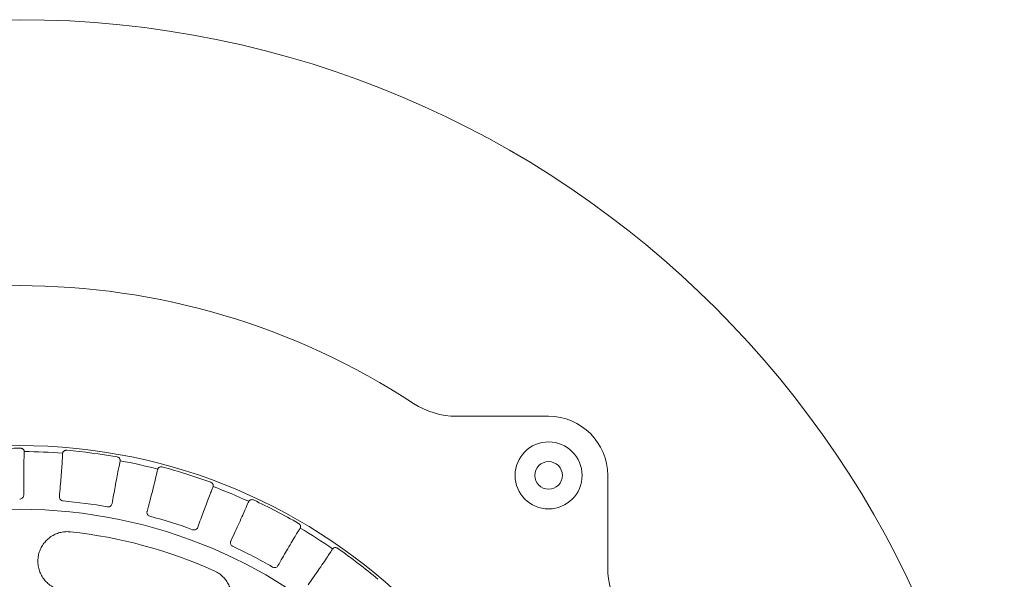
# Model space of a CAD drawing. Header units: centimetres. Extents: x -9388 to 91680, y -1419244 to 50347.
# Tile 181 of 183: x 54745 to 54995, y -681839 to -681697. Entities that reach past the tile are written whole.
import ezdxf

# ---------------------------------------------------------------- set-up
doc = ezdxf.new("R2010")
doc.units = ezdxf.units.CM
doc.layers.add('Q_kd_wpusty', color=7, linetype='Continuous', lineweight=15, true_color=0x009901)

# ---------------------------------------------------------------- blocks, each defined once
blk = doc.blocks.new('A$C674D9795')
at = {"layer": 'Q_kd_wpusty', "linetype": 'Continuous'}
for p, q in [((11.103, 14.935), (13.435, 14.935)), ((11.103, 14.935), (13.435, 14.935)), ((14.935, 13.435), (14.935, 11.103)), ((14.935, 13.435), (14.935, 11.103))]:
    blk.add_line(p, q, dxfattribs=at)
for centre, radius in [((0, 0), 25), ((0, 0), 25), ((13.435, 13.435), 0.85), ((13.435, 13.435), 0.85), ((0, 0), 14.191), ((0, 0), 14.191), ((13.435, 13.435), 0.35), ((13.435, 13.435), 0.35), ((0, 0), 12.574), ((0, 0), 12.574)]:
    blk.add_circle(centre, radius, dxfattribs=at)
for centre, radius, start, end in [((0, 0), 18.25, 56.7512, 123.2488), ((0, 0), 18.25, 56.7512, 123.2488), ((11.103, 16.935), 2, 236.7516, 270), ((11.103, 16.935), 2, 236.7516, 270), ((13.435, 13.435), 1.5, 0, 90), ((13.435, 13.435), 1.5, 0, 90), ((0, 0), 14.124, 89.8629, 95.1018), ((0, 0), 14.124, 89.8629, 95.1018), ((0, 0), 14.042, 85.494, 89.4707), ((0, 0), 14.042, 85.494, 89.4707), ((0, 0), 14.042, 85.4941, 89.4706), ((0, 0), 14.042, 85.4941, 89.4706), ((0, 0), 14.124, 79.8629, 85.1018), ((0, 0), 14.124, 79.8629, 85.1018), ((0, 0), 14.042, 75.494, 79.4707), ((0, 0), 14.042, 75.494, 79.4707), ((0, 0), 14.042, 75.4941, 79.4706), ((0, 0), 14.042, 75.4941, 79.4706), ((0, 0), 14.124, 69.8629, 75.1018), ((0, 0), 14.124, 69.8629, 75.1018), ((0, 0), 14.042, 65.4941, 69.4706), ((0, 0), 14.042, 65.494, 69.4707), ((0, 0), 14.042, 65.4941, 69.4706), ((0, 0), 14.042, 65.494, 69.4707), ((0, 0), 12.835, 79.9408, 85.0239), ((0, 0), 12.835, 79.9408, 85.0239), ((0, 0), 14.124, 59.8629, 65.1018), ((0, 0), 14.124, 59.8629, 65.1018), ((0, 0), 12.835, 69.9408, 75.0239), ((0, 0), 12.835, 69.9408, 75.0239), ((0, 0), 12.074, 65.7909, 83.7909), ((0, 0), 12.074, 65.7909, 83.7909), ((0, 0), 14.042, 55.4941, 59.4706), ((0, 0), 14.042, 55.494, 59.4707), ((0, 0), 14.042, 55.4941, 59.4706), ((0, 0), 14.042, 55.494, 59.4707), ((0, 0), 12.835, 59.9408, 65.0239), ((0, 0), 12.835, 59.9408, 65.0239), ((0, 0), 14.124, 49.8629, 55.1018), ((0, 0), 14.124, 49.8629, 55.1018), ((16.935, 11.103), 2, 180, 213.2488), ((16.935, 11.103), 2, 180, 213.2488)]:
    blk.add_arc(centre, radius, start, end, dxfattribs=at)
for points, knots in [([(0.034, 14.124), (0.044, 14.123), (0.063, 14.122), (0.089, 14.109), (0.109, 14.091), (0.121, 14.071), (0.128, 14.054), (0.13, 14.045), (0.13, 14.042), (0.13, 14.042)], [0, 0, 0, 0, 0.149282, 0.298681, 0.445257, 0.59208, 0.755033, 0.95273, 1, 1, 1, 1]), ([(0.034, 14.124), (0.044, 14.123), (0.063, 14.122), (0.089, 14.109), (0.109, 14.091), (0.121, 14.071), (0.128, 14.054), (0.13, 14.045), (0.13, 14.042), (0.13, 14.042)], [0, 0, 0, 0, 0.149282, 0.298681, 0.445257, 0.59208, 0.755033, 0.95273, 1, 1, 1, 1]), ([(0.114, 12.935), (0.114, 13.012), (0.114, 13.167), (0.115, 13.394), (0.118, 13.614), (0.121, 13.801), (0.125, 13.943), (0.128, 13.995), (0.129, 14.021)], [0, 0, 0, 0, 0.141894, 0.286274, 0.467028, 0.653025, 0.824295, 1, 1, 1, 1]), ([(0.114, 12.935), (0.114, 13.012), (0.114, 13.167), (0.115, 13.394), (0.118, 13.614), (0.121, 13.801), (0.125, 13.943), (0.128, 13.995), (0.129, 14.021)], [0, 0, 0, 0, 0.141894, 0.286274, 0.467028, 0.653025, 0.824295, 1, 1, 1, 1]), ([(0.13, 14.042), (0.13, 14.041), (0.13, 14.041), (0.13, 14.041), (0.13, 14.041), (0.13, 14.042), (0.13, 14.042)], [0, 0, 0, 0, 1, 1, 1, 1.000004, 1.000004, 1.000004, 1.000004]), ([(0.13, 14.042), (0.13, 14.041), (0.13, 14.041), (0.13, 14.041), (0.13, 14.041), (0.13, 14.042), (0.13, 14.042)], [0, 0, 0, 0, 1, 1, 1, 1.000004, 1.000004, 1.000004, 1.000004]), ([(1.103, 13.999), (1.104, 14.003), (1.105, 14.01), (1.116, 14.032), (1.134, 14.051), (1.158, 14.066), (1.184, 14.073), (1.2, 14.073), (1.206, 14.073)], [0, 0, 0, 0, 0.258469, 0.444789, 0.600485, 0.756655, 0.902489, 1, 1, 1, 1]), ([(1.103, 13.999), (1.104, 14.003), (1.105, 14.01), (1.116, 14.032), (1.134, 14.051), (1.158, 14.066), (1.184, 14.073), (1.2, 14.073), (1.206, 14.073)], [0, 0, 0, 0, 0.258469, 0.444789, 0.600485, 0.756655, 0.902489, 1, 1, 1, 1]), ([(1.103, 13.998), (1.103, 13.998), (1.103, 13.999), (1.103, 13.999), (1.103, 13.999), (1.103, 13.998), (1.103, 13.998)], [0, 0, 0, 0, 1, 1, 1, 1.000004, 1.000004, 1.000004, 1.000004]), ([(1.103, 13.998), (1.103, 13.998), (1.103, 13.999), (1.103, 13.999), (1.103, 13.999), (1.103, 13.998), (1.103, 13.998)], [0, 0, 0, 0, 1, 1, 1, 1.000004, 1.000004, 1.000004, 1.000004]), ([(1.102, 13.978), (1.101, 13.957), (1.1, 13.913), (1.093, 13.793), (1.082, 13.625), (1.065, 13.407), (1.045, 13.163), (1.029, 12.985), (1.022, 12.895)], [0, 0, 0, 0, 0.149732, 0.302395, 0.483165, 0.669178, 0.832667, 1, 1, 1, 1]), ([(1.102, 13.978), (1.101, 13.957), (1.1, 13.913), (1.093, 13.793), (1.082, 13.625), (1.065, 13.407), (1.045, 13.163), (1.029, 12.985), (1.022, 12.895)], [0, 0, 0, 0, 0.149732, 0.302395, 0.483165, 0.669178, 0.832667, 1, 1, 1, 1]), ([(2.359, 12.719), (2.372, 12.793), (2.398, 12.944), (2.439, 13.166), (2.479, 13.383), (2.515, 13.568), (2.544, 13.709), (2.556, 13.76), (2.562, 13.786)], [0, 0, 0, 0, 0.140134, 0.282661, 0.463416, 0.649414, 0.822419, 1, 1, 1, 1]), ([(2.359, 12.719), (2.372, 12.793), (2.398, 12.944), (2.439, 13.166), (2.479, 13.383), (2.515, 13.568), (2.544, 13.709), (2.556, 13.76), (2.562, 13.786)], [0, 0, 0, 0, 0.140134, 0.282661, 0.463416, 0.649414, 0.822419, 1, 1, 1, 1]), ([(2.486, 13.904), (2.495, 13.901), (2.515, 13.896), (2.538, 13.879), (2.554, 13.858), (2.563, 13.836), (2.566, 13.818), (2.566, 13.809), (2.566, 13.806), (2.566, 13.806)], [0, 0, 0, 0, 0.149282, 0.298683, 0.445258, 0.592082, 0.755032, 0.95273, 1, 1, 1, 1]), ([(2.486, 13.904), (2.495, 13.901), (2.515, 13.896), (2.538, 13.879), (2.554, 13.858), (2.563, 13.836), (2.566, 13.818), (2.566, 13.809), (2.566, 13.806), (2.566, 13.806)], [0, 0, 0, 0, 0.149282, 0.298683, 0.445258, 0.592082, 0.755032, 0.95273, 1, 1, 1, 1]), ([(2.566, 13.806), (2.566, 13.806), (2.566, 13.805), (2.566, 13.805), (2.566, 13.805), (2.566, 13.806), (2.566, 13.806)], [0, 0, 0, 0, 1, 1, 1, 1.000004, 1.000004, 1.000004, 1.000004]), ([(2.566, 13.806), (2.566, 13.806), (2.566, 13.805), (2.566, 13.805), (2.566, 13.805), (2.566, 13.806), (2.566, 13.806)], [0, 0, 0, 0, 1, 1, 1, 1.000004, 1.000004, 1.000004, 1.000004]), ([(3.512, 13.575), (3.508, 13.553), (3.499, 13.51), (3.472, 13.394), (3.431, 13.23), (3.377, 13.019), (3.315, 12.781), (3.269, 12.609), (3.245, 12.522)], [0, 0, 0, 0, 0.149732, 0.302395, 0.483165, 0.669178, 0.832668, 1, 1, 1, 1]), ([(3.512, 13.575), (3.508, 13.553), (3.499, 13.51), (3.472, 13.394), (3.431, 13.23), (3.377, 13.019), (3.315, 12.781), (3.269, 12.609), (3.245, 12.522)], [0, 0, 0, 0, 0.149732, 0.302395, 0.483165, 0.669178, 0.832668, 1, 1, 1, 1]), ([(3.517, 13.594), (3.519, 13.598), (3.521, 13.605), (3.536, 13.625), (3.557, 13.641), (3.583, 13.652), (3.609, 13.654), (3.625, 13.651), (3.631, 13.65)], [0, 0, 0, 0, 0.258469, 0.44479, 0.600485, 0.756653, 0.90249, 1, 1, 1, 1]), ([(3.517, 13.594), (3.519, 13.598), (3.521, 13.605), (3.536, 13.625), (3.557, 13.641), (3.583, 13.652), (3.609, 13.654), (3.625, 13.651), (3.631, 13.65)], [0, 0, 0, 0, 0.258469, 0.44479, 0.600485, 0.756653, 0.90249, 1, 1, 1, 1]), ([(3.517, 13.594), (3.517, 13.594), (3.517, 13.594), (3.517, 13.594), (3.517, 13.594), (3.517, 13.594), (3.517, 13.594)], [0, 0, 0, 0, 1, 1, 1, 1.000004, 1.000004, 1.000004, 1.000004]), ([(3.517, 13.594), (3.517, 13.594), (3.517, 13.594), (3.517, 13.594), (3.517, 13.594), (3.517, 13.594), (3.517, 13.594)], [0, 0, 0, 0, 1, 1, 1, 1.000004, 1.000004, 1.000004, 1.000004]), ([(4.863, 13.261), (4.871, 13.257), (4.889, 13.248), (4.909, 13.227), (4.922, 13.204), (4.927, 13.181), (4.927, 13.162), (4.925, 13.153), (4.925, 13.151), (4.924, 13.15)], [0, 0, 0, 0, 0.149282, 0.298682, 0.44526, 0.592081, 0.755032, 0.95273, 1, 1, 1, 1]), ([(4.863, 13.261), (4.871, 13.257), (4.889, 13.248), (4.909, 13.227), (4.922, 13.204), (4.927, 13.181), (4.927, 13.162), (4.925, 13.153), (4.925, 13.151), (4.924, 13.15)], [0, 0, 0, 0, 0.149282, 0.298682, 0.44526, 0.592081, 0.755032, 0.95273, 1, 1, 1, 1]), ([(4.531, 12.116), (4.557, 12.186), (4.609, 12.328), (4.687, 12.539), (4.764, 12.745), (4.832, 12.922), (4.885, 13.058), (4.906, 13.107), (4.917, 13.131)], [0, 0, 0, 0, 0.138266, 0.278829, 0.459586, 0.645585, 0.820429, 1, 1, 1, 1]), ([(4.531, 12.116), (4.557, 12.186), (4.609, 12.328), (4.687, 12.539), (4.764, 12.745), (4.832, 12.922), (4.885, 13.058), (4.906, 13.107), (4.917, 13.131)], [0, 0, 0, 0, 0.138266, 0.278829, 0.459586, 0.645585, 0.820429, 1, 1, 1, 1]), ([(4.924, 13.15), (4.924, 13.15), (4.924, 13.15), (4.924, 13.15), (4.924, 13.15), (4.924, 13.15), (4.924, 13.15)], [0, 0, 0, 0, 1, 1, 1, 1.000004, 1.000004, 1.000004, 1.000004]), ([(4.924, 13.15), (4.924, 13.15), (4.924, 13.15), (4.924, 13.15), (4.924, 13.15), (4.924, 13.15), (4.924, 13.15)], [0, 0, 0, 0, 1, 1, 1, 1.000004, 1.000004, 1.000004, 1.000004]), ([(0.114, 12.935), (0.113, 12.923), (0.11, 12.899), (0.09, 12.867), (0.061, 12.845), (0.034, 12.836), (0.018, 12.835), (0.013, 12.835)], [0, 0, 0, 0, 0.240566, 0.481601, 0.708704, 0.916759, 1, 1, 1, 1]), ([(0.114, 12.935), (0.113, 12.923), (0.11, 12.899), (0.09, 12.867), (0.061, 12.845), (0.034, 12.836), (0.018, 12.835), (0.013, 12.835)], [0, 0, 0, 0, 0.240566, 0.481601, 0.708704, 0.916759, 1, 1, 1, 1]), ([(1.113, 12.787), (1.103, 12.788), (1.082, 12.792), (1.054, 12.81), (1.034, 12.835), (1.022, 12.864), (1.022, 12.885), (1.022, 12.895)], [0, 0, 0, 0, 0.19321, 0.386197, 0.585284, 0.798591, 1, 1, 1, 1]), ([(1.113, 12.787), (1.103, 12.788), (1.082, 12.792), (1.054, 12.81), (1.034, 12.835), (1.022, 12.864), (1.022, 12.885), (1.022, 12.895)], [0, 0, 0, 0, 0.19321, 0.386197, 0.585284, 0.798591, 1, 1, 1, 1]), ([(5.816, 12.759), (5.808, 12.738), (5.792, 12.697), (5.745, 12.587), (5.676, 12.433), (5.586, 12.235), (5.484, 12.012), (5.408, 11.85), (5.37, 11.768)], [0, 0, 0, 0, 0.149732, 0.302395, 0.483165, 0.669178, 0.832668, 1, 1, 1, 1]), ([(5.816, 12.759), (5.808, 12.738), (5.792, 12.697), (5.745, 12.587), (5.676, 12.433), (5.586, 12.235), (5.484, 12.012), (5.408, 11.85), (5.37, 11.768)], [0, 0, 0, 0, 0.149732, 0.302395, 0.483165, 0.669178, 0.832668, 1, 1, 1, 1]), ([(5.824, 12.777), (5.827, 12.781), (5.83, 12.787), (5.848, 12.804), (5.871, 12.816), (5.899, 12.822), (5.926, 12.82), (5.94, 12.814), (5.946, 12.812)], [0, 0, 0, 0, 0.258467, 0.444788, 0.600486, 0.756654, 0.90249, 1, 1, 1, 1]), ([(5.824, 12.777), (5.827, 12.781), (5.83, 12.787), (5.848, 12.804), (5.871, 12.816), (5.899, 12.822), (5.926, 12.82), (5.94, 12.814), (5.946, 12.812)], [0, 0, 0, 0, 0.258467, 0.444788, 0.600486, 0.756654, 0.90249, 1, 1, 1, 1]), ([(5.824, 12.777), (5.824, 12.777), (5.824, 12.777), (5.824, 12.777), (5.824, 12.777), (5.824, 12.777), (5.824, 12.777)], [0, 0, 0, 0, 1, 1, 1, 1.000004, 1.000004, 1.000004, 1.000004]), ([(5.824, 12.777), (5.824, 12.777), (5.824, 12.777), (5.824, 12.777), (5.824, 12.777), (5.824, 12.777), (5.824, 12.777)], [0, 0, 0, 0, 1, 1, 1, 1.000004, 1.000004, 1.000004, 1.000004]), ([(2.359, 12.719), (2.355, 12.707), (2.349, 12.684), (2.323, 12.656), (2.291, 12.639), (2.262, 12.635), (2.246, 12.637), (2.242, 12.638)], [0, 0, 0, 0, 0.240565, 0.481598, 0.708704, 0.916759, 1, 1, 1, 1]), ([(2.359, 12.719), (2.355, 12.707), (2.349, 12.684), (2.323, 12.656), (2.291, 12.639), (2.262, 12.635), (2.246, 12.637), (2.242, 12.638)], [0, 0, 0, 0, 0.240565, 0.481598, 0.708704, 0.916759, 1, 1, 1, 1]), ([(3.317, 12.399), (3.307, 12.403), (3.287, 12.41), (3.263, 12.432), (3.247, 12.46), (3.24, 12.491), (3.244, 12.512), (3.245, 12.522)], [0, 0, 0, 0, 0.193211, 0.386194, 0.585286, 0.798595, 1, 1, 1, 1]), ([(3.317, 12.399), (3.307, 12.403), (3.287, 12.41), (3.263, 12.432), (3.247, 12.46), (3.24, 12.491), (3.244, 12.512), (3.245, 12.522)], [0, 0, 0, 0, 0.193211, 0.386194, 0.585286, 0.798595, 1, 1, 1, 1]), ([(1.306, 12.003), (1.265, 12.006), (1.182, 12.011), (1.059, 11.992), (0.941, 11.956), (0.831, 11.9), (0.731, 11.827), (0.644, 11.737), (0.572, 11.634), (0.518, 11.52), (0.484, 11.397), (0.471, 11.268), (0.481, 11.139), (0.512, 11.012), (0.566, 10.892), (0.638, 10.784), (0.729, 10.691), (0.832, 10.614), (0.947, 10.558), (1.052, 10.525), (1.119, 10.516), (1.144, 10.512)], [0, 0, 0, 0, 0.05185, 0.103702, 0.155521, 0.207345, 0.259848, 0.312358, 0.366177, 0.420001, 0.475159, 0.530318, 0.586198, 0.642074, 0.69771, 0.753339, 0.807817, 0.862288, 0.91532, 0.968349, 1, 1, 1, 1]), ([(1.306, 12.003), (1.265, 12.006), (1.182, 12.011), (1.059, 11.992), (0.941, 11.956), (0.831, 11.9), (0.731, 11.827), (0.644, 11.737), (0.572, 11.634), (0.518, 11.52), (0.484, 11.397), (0.471, 11.268), (0.481, 11.139), (0.512, 11.012), (0.566, 10.892), (0.638, 10.784), (0.729, 10.691), (0.832, 10.614), (0.947, 10.558), (1.052, 10.525), (1.119, 10.516), (1.144, 10.512)], [0, 0, 0, 0, 0.05185, 0.103702, 0.155521, 0.207345, 0.259848, 0.312358, 0.366177, 0.420001, 0.475159, 0.530318, 0.586198, 0.642074, 0.69771, 0.753339, 0.807817, 0.862288, 0.91532, 0.968349, 1, 1, 1, 1]), ([(4.531, 12.116), (4.526, 12.105), (4.515, 12.083), (4.486, 12.06), (4.451, 12.049), (4.422, 12.05), (4.407, 12.055), (4.402, 12.056)], [0, 0, 0, 0, 0.240564, 0.481597, 0.708703, 0.916759, 1, 1, 1, 1]), ([(4.531, 12.116), (4.526, 12.105), (4.515, 12.083), (4.486, 12.06), (4.451, 12.049), (4.422, 12.05), (4.407, 12.055), (4.402, 12.056)], [0, 0, 0, 0, 0.240564, 0.481597, 0.708703, 0.916759, 1, 1, 1, 1]), ([(6.566, 11.145), (6.604, 11.211), (6.681, 11.343), (6.795, 11.539), (6.907, 11.728), (7.004, 11.89), (7.079, 12.012), (7.108, 12.056), (7.123, 12.078)], [0, 0, 0, 0, 0.140528, 0.283471, 0.464226, 0.650223, 0.82284, 1, 1, 1, 1]), ([(6.566, 11.145), (6.604, 11.211), (6.681, 11.343), (6.795, 11.539), (6.907, 11.728), (7.004, 11.89), (7.079, 12.012), (7.108, 12.056), (7.123, 12.078)], [0, 0, 0, 0, 0.140528, 0.283471, 0.464226, 0.650223, 0.82284, 1, 1, 1, 1]), ([(7.091, 12.215), (7.1, 12.209), (7.116, 12.198), (7.132, 12.174), (7.14, 12.148), (7.141, 12.125), (7.138, 12.107), (7.134, 12.098), (7.133, 12.096), (7.133, 12.095)], [0, 0, 0, 0, 0.14928, 0.298682, 0.445259, 0.59208, 0.755032, 0.952729, 1, 1, 1, 1]), ([(7.091, 12.215), (7.1, 12.209), (7.116, 12.198), (7.132, 12.174), (7.14, 12.148), (7.141, 12.125), (7.138, 12.107), (7.134, 12.098), (7.133, 12.096), (7.133, 12.095)], [0, 0, 0, 0, 0.14928, 0.298682, 0.445259, 0.59208, 0.755032, 0.952729, 1, 1, 1, 1]), ([(7.133, 12.095), (7.133, 12.095), (7.133, 12.095), (7.133, 12.095), (7.133, 12.095), (7.133, 12.095), (7.133, 12.095)], [0, 0, 0, 0, 1, 1, 1, 1.000004, 1.000004, 1.000004, 1.000004]), ([(7.133, 12.095), (7.133, 12.095), (7.133, 12.095), (7.133, 12.095), (7.133, 12.095), (7.133, 12.095), (7.133, 12.095)], [0, 0, 0, 0, 1, 1, 1, 1.000004, 1.000004, 1.000004, 1.000004]), ([(5.419, 11.635), (5.41, 11.64), (5.392, 11.651), (5.372, 11.677), (5.361, 11.707), (5.36, 11.739), (5.367, 11.758), (5.37, 11.768)], [0, 0, 0, 0, 0.19321, 0.386195, 0.585282, 0.798597, 1, 1, 1, 1]), ([(5.419, 11.635), (5.41, 11.64), (5.392, 11.651), (5.372, 11.677), (5.361, 11.707), (5.36, 11.739), (5.367, 11.758), (5.37, 11.768)], [0, 0, 0, 0, 0.19321, 0.386195, 0.585282, 0.798597, 1, 1, 1, 1]), ([(7.943, 11.555), (7.932, 11.536), (7.909, 11.499), (7.843, 11.399), (7.749, 11.258), (7.626, 11.079), (7.486, 10.877), (7.384, 10.731), (7.332, 10.657)], [0, 0, 0, 0, 0.149732, 0.302395, 0.483165, 0.669178, 0.832668, 1, 1, 1, 1]), ([(7.943, 11.555), (7.932, 11.536), (7.909, 11.499), (7.843, 11.399), (7.749, 11.258), (7.626, 11.079), (7.486, 10.877), (7.384, 10.731), (7.332, 10.657)], [0, 0, 0, 0, 0.149732, 0.302395, 0.483165, 0.669178, 0.832668, 1, 1, 1, 1]), ([(7.954, 11.571), (7.955, 11.571), (7.955, 11.572), (7.955, 11.572), (7.955, 11.572), (7.954, 11.571), (7.954, 11.571)], [0, 0, 0, 0, 1, 1, 1, 1.000004, 1.000004, 1.000004, 1.000004]), ([(7.954, 11.571), (7.955, 11.571), (7.955, 11.572), (7.955, 11.572), (7.955, 11.572), (7.954, 11.571), (7.954, 11.571)], [0, 0, 0, 0, 1, 1, 1, 1.000004, 1.000004, 1.000004, 1.000004]), ([(7.955, 11.572), (7.957, 11.575), (7.962, 11.58), (7.982, 11.594), (8.008, 11.602), (8.036, 11.603), (8.062, 11.596), (8.075, 11.588), (8.081, 11.584)], [0, 0, 0, 0, 0.258468, 0.444787, 0.600486, 0.756654, 0.902487, 1, 1, 1, 1]), ([(7.955, 11.572), (7.957, 11.575), (7.962, 11.58), (7.982, 11.594), (8.008, 11.602), (8.036, 11.603), (8.062, 11.596), (8.075, 11.588), (8.081, 11.584)], [0, 0, 0, 0, 0.258468, 0.444787, 0.600486, 0.756654, 0.902487, 1, 1, 1, 1]), ([(4.336, 9.644), (4.375, 9.629), (4.452, 9.599), (4.574, 9.578), (4.698, 9.577), (4.82, 9.596), (4.938, 9.635), (5.048, 9.693), (5.148, 9.768), (5.235, 9.861), (5.305, 9.967), (5.357, 10.086), (5.388, 10.212), (5.397, 10.342), (5.383, 10.472), (5.348, 10.597), (5.291, 10.714), (5.216, 10.819), (5.124, 10.908), (5.034, 10.972), (4.974, 11.001), (4.951, 11.012)], [0, 0, 0, 0, 0.051863, 0.103729, 0.155562, 0.2074, 0.259906, 0.312418, 0.366222, 0.420031, 0.475168, 0.530307, 0.586182, 0.642052, 0.697703, 0.753346, 0.807845, 0.862337, 0.915376, 0.968411, 1, 1, 1, 1]), ([(4.336, 9.644), (4.375, 9.629), (4.452, 9.599), (4.574, 9.578), (4.698, 9.577), (4.82, 9.596), (4.938, 9.635), (5.048, 9.693), (5.148, 9.768), (5.235, 9.861), (5.305, 9.967), (5.357, 10.086), (5.388, 10.212), (5.397, 10.342), (5.383, 10.472), (5.348, 10.597), (5.291, 10.714), (5.216, 10.819), (5.124, 10.908), (5.034, 10.972), (4.974, 11.001), (4.951, 11.012)], [0, 0, 0, 0, 0.051863, 0.103729, 0.155562, 0.2074, 0.259906, 0.312418, 0.366222, 0.420031, 0.475168, 0.530307, 0.586182, 0.642052, 0.697703, 0.753346, 0.807845, 0.862337, 0.915376, 0.968411, 1, 1, 1, 1]), ([(6.566, 11.145), (6.559, 11.135), (6.545, 11.116), (6.512, 11.098), (6.476, 11.093), (6.447, 11.099), (6.433, 11.107), (6.429, 11.109)], [0, 0, 0, 0, 0.240565, 0.481595, 0.708702, 0.916758, 1, 1, 1, 1]), ([(6.566, 11.145), (6.559, 11.135), (6.545, 11.116), (6.512, 11.098), (6.476, 11.093), (6.447, 11.099), (6.433, 11.107), (6.429, 11.109)], [0, 0, 0, 0, 0.240565, 0.481595, 0.708702, 0.916758, 1, 1, 1, 1])]:
    blk.add_open_spline(points, degree=3, knots=knots, dxfattribs=at)
for points in [[(0.13, 14.041), (0.129, 14.021)], [(0.13, 14.041), (0.129, 14.021)], [(1.102, 13.978), (1.103, 13.998)], [(1.102, 13.978), (1.103, 13.998)], [(2.566, 13.805), (2.562, 13.786)], [(2.566, 13.805), (2.562, 13.786)], [(3.512, 13.575), (3.517, 13.594)], [(3.512, 13.575), (3.517, 13.594)], [(4.924, 13.15), (4.917, 13.131)], [(4.924, 13.15), (4.917, 13.131)], [(5.816, 12.759), (5.824, 12.777)], [(5.816, 12.759), (5.824, 12.777)], [(7.133, 12.095), (7.123, 12.078)], [(7.133, 12.095), (7.123, 12.078)], [(7.943, 11.555), (7.954, 11.571)], [(7.943, 11.555), (7.954, 11.571)]]:
    blk.add_open_spline(points, degree=1, dxfattribs=at)

msp = doc.modelspace()

# ---------------------------------------------------------------- block references
at = {"layer": 'Q_kd_wpusty', "xscale": 10, "yscale": 10, "zscale": 10}
msp.add_blockref('A$C674D9795', (54745.2, -681947.45), dxfattribs=at)

doc.saveas('drawing.dxf')
